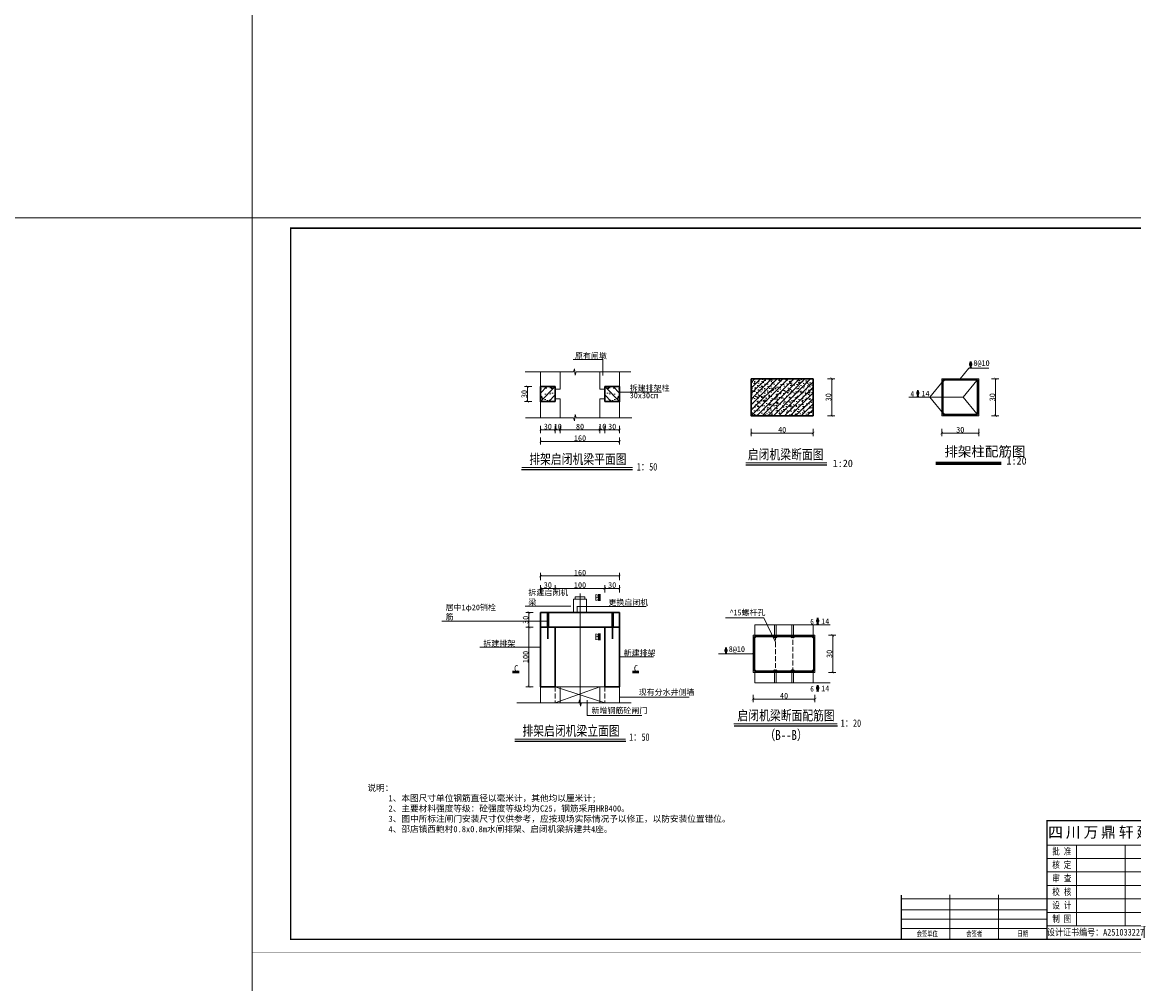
# Model space of a CAD drawing. Extents: x 36231 to 595326, y 3059 to 3871788.
# Tile 37 of 143: x 584070 to 584519, y 3864861 to 3865249. Entities that reach past the tile are written whole.
import ezdxf
from ezdxf.enums import TextEntityAlignment as Align
from ezdxf.lldxf.tags import DXFTag

# ---------------------------------------------------------------- set-up
doc = ezdxf.new("R2010")
doc.units = 0
doc.header["$PDMODE"] = 32
doc.header["$PDSIZE"] = 0.2
doc.linetypes.add('DASH', pattern=[0.35, 0.25, -0.1])
doc.layers.get('0').update_dxf_attribs({"linetype": 'CONTINUOUS'})
doc.layers.get('Defpoints').update_dxf_attribs({"linetype": 'CONTINUOUS'})
for name, color, linetype, lineweight in [('0.09标注线', 3, 'CONTINUOUS', 9), ('0.13填充', 8, 'CONTINUOUS', 9), ('0.13文字', 3, 'CONTINUOUS', 13), ('0.13轮廓', 4, 'CONTINUOUS', 13), ('0.30粗线', 7, 'CONTINUOUS', 30), ('0.30粗蓝', 4, 'CONTINUOUS', 30), ('图框１', 5, 'CONTINUOUS', 60), ('地涵轮廓线', 130, 'CONTINUOUS', 35), ('文字', 7, 'CONTINUOUS', 15), ('文字层', 7, 'CONTINUOUS', 15), ('粗实线', 1, 'CONTINUOUS', 40), ('细实线', 3, 'CONTINUOUS', 20), ('细线', 7, 'CONTINUOUS', 15), ('轮廓西线', 1, 'CONTINUOUS', 15)]:
    doc.layers.add(name, color=color, linetype=linetype, lineweight=lineweight)
doc.styles.add('-仿宋_GB2312', font='仿宋_GB2312_0.ttf')
doc.styles.add('CHX-1', font='tssdeng.shx', dxfattribs={"width": 0.7, "height": 300, "bigfont": 'atssdchn.shx'})
doc.styles.get("Standard").update_dxf_attribs({"font": 'rs.shx', "bigfont": 'hztxt.shx'})
tags = doc.linetypes.add('DASHDOT2', pattern=[0.5, 0.25, -0.125, 0, -0.125]).pattern_tags.tags
tags[10:11] = [DXFTag(74, 4), DXFTag(75, 0), DXFTag(340, '0'), DXFTag(46, 1.0), DXFTag(50, 0.0), DXFTag(44, 0.0), DXFTag(45, 0.0)]
tags[8:9] = [DXFTag(74, 4), DXFTag(75, 0), DXFTag(340, '0'), DXFTag(46, 1.0), DXFTag(50, 0.0), DXFTag(44, 0.0), DXFTag(45, 0.0)]
tags[6:7] = [DXFTag(74, 4), DXFTag(75, 0), DXFTag(340, '0'), DXFTag(46, 1.0), DXFTag(50, 0.0), DXFTag(44, 0.0), DXFTag(45, 0.0)]
tags[4:5] = [DXFTag(74, 4), DXFTag(75, 0), DXFTag(340, '0'), DXFTag(46, 1.0), DXFTag(50, 0.0), DXFTag(44, 0.0), DXFTag(45, 0.0)]
doc.dimstyles.get("Standard").update_dxf_attribs({"dimtxt": 0.18, "dimasz": 0.18, "dimexe": 0.18, "dimexo": 0.0625, "dimgap": 0.09, "dimtad": 0, "dimtih": 1, "dimtoh": 1, "dimdec": 0, "dimlfac": 2, "dimzin": 0, "dimdsep": 46, "dimtxsty": 'Standard', "dimcen": 0.09, "dimadec": 0, "dimazin": 0, "dimtfac": 1, "dimtdec": 0, "dimtofl": 0, "dimtmove": 0, "dimatfit": 3, "dimfxl": 1, "dimtolj": 1, "dimtzin": 0, "dimarcsym": 0})

# ---------------------------------------------------------------- blocks, each defined once
blk = doc.blocks.new('_ARCHTICK')
at = {"color": 0, "linetype": 'ByBlock', "const_width": 0.15}
blk.add_lwpolyline([(-0.5, -0.5), (0.5, 0.5)], dxfattribs=at)
blk = doc.blocks.new('*D957')
at = {"layer": '0.13文字', "color": 0, "lineweight": 9}
for p, q in [((584275.61, 3865102.16), (584272.66, 3865102.16)), ((584273.91, 3865102.16), (584273.91, 3865096.16)), ((584275.61, 3865096.16), (584272.66, 3865096.16))]:
    blk.add_line(p, q, dxfattribs=at)
at = {"layer": 'Defpoints', "color": 0, "lineweight": 13}
for p in [(584279.11, 3865102.16), (584273.91, 3865096.16), (584279.11, 3865096.16)]:
    blk.add_point(p, dxfattribs=at)
at = {"layer": '0.13文字', "color": 0, "lineweight": 9}
for p, rotation in [((584273.91, 3865102.16), 90), ((584273.91, 3865096.16), 270)]:
    blk.add_blockref('_ARCHTICK', p, dxfattribs=dict(at, rotation=rotation))
at = {"layer": '0.13文字', "color": 0, "lineweight": 13, "insert": (584272.56, 3865099.16), "char_height": 2.3, "attachment_point": 5, "rotation": 90, "style": '-仿宋_GB2312'}
blk.add_mtext('\\A1;30', dxfattribs=at)
blk = doc.blocks.new('*D961')
at = {"layer": '0.13文字', "color": 0, "lineweight": 9}
for p, q in [((584279.11, 3865023.96), (584279.11, 3865026.91)), ((584311.11, 3865025.66), (584279.11, 3865025.66)), ((584311.11, 3865023.96), (584311.11, 3865026.91))]:
    blk.add_line(p, q, dxfattribs=at)
at = {"layer": 'Defpoints', "color": 0, "lineweight": 13}
for p in [(584279.11, 3865025.66), (584279.11, 3865010.94), (584311.11, 3865010.94)]:
    blk.add_point(p, dxfattribs=at)
at = {"layer": '0.13文字', "color": 0, "lineweight": 9, "rotation": 180}
blk.add_blockref('_ARCHTICK', (584279.11, 3865025.66), dxfattribs=at)
at = {"layer": '0.13文字', "color": 0, "lineweight": 9}
blk.add_blockref('_ARCHTICK', (584311.11, 3865025.66), dxfattribs=at)
at = {"layer": '0.13文字', "color": 0, "lineweight": 13, "insert": (584295.11, 3865027.01), "char_height": 2.3, "attachment_point": 5, "style": '-仿宋_GB2312'}
blk.add_mtext('\\A1;160', dxfattribs=at)
blk = doc.blocks.new('*D964')
at = {"layer": '0.13文字', "color": 0, "lineweight": 9}
for p, q in [((584285.11, 3865084.66), (584284.11, 3865084.66)), ((584285.11, 3865086.36), (584285.11, 3865083.41)), ((584285.11, 3865084.66), (584287.11, 3865084.66)), ((584287.11, 3865086.36), (584287.11, 3865083.41)), ((584287.11, 3865084.66), (584288.11, 3865084.66))]:
    blk.add_line(p, q, dxfattribs=at)
at = {"layer": 'Defpoints', "color": 0, "lineweight": 13}
for p in [(584287.11, 3865097.16), (584285.11, 3865096.16), (584287.11, 3865084.66)]:
    blk.add_point(p, dxfattribs=at)
at = {"layer": '0.13文字', "color": 0, "lineweight": 9}
blk.add_blockref('_ARCHTICK', (584285.11, 3865084.66), dxfattribs=at)
at = {"layer": '0.13文字', "color": 0, "lineweight": 9, "rotation": 180}
blk.add_blockref('_ARCHTICK', (584287.11, 3865084.66), dxfattribs=at)
at = {"layer": '0.13文字', "color": 0, "lineweight": 13, "insert": (584286.11, 3865086.01), "char_height": 2.3, "attachment_point": 5, "style": '-仿宋_GB2312'}
blk.add_mtext('\\A1;10', dxfattribs=at)
blk = doc.blocks.new('*D966')
at = {"layer": '0.13文字', "color": 0, "lineweight": 9}
for p, q in [((584303.11, 3865084.66), (584302.11, 3865084.66)), ((584303.11, 3865086.36), (584303.11, 3865083.41)), ((584303.11, 3865084.66), (584305.11, 3865084.66)), ((584305.11, 3865086.36), (584305.11, 3865083.41)), ((584305.11, 3865084.66), (584306.11, 3865084.66))]:
    blk.add_line(p, q, dxfattribs=at)
at = {"layer": 'Defpoints', "color": 0, "lineweight": 13}
for p in [(584303.11, 3865097.16), (584305.11, 3865096.16), (584305.11, 3865084.66)]:
    blk.add_point(p, dxfattribs=at)
at = {"layer": '0.13文字', "color": 0, "lineweight": 9}
blk.add_blockref('_ARCHTICK', (584303.11, 3865084.66), dxfattribs=at)
at = {"layer": '0.13文字', "color": 0, "lineweight": 9, "rotation": 180}
blk.add_blockref('_ARCHTICK', (584305.11, 3865084.66), dxfattribs=at)
at = {"layer": '0.13文字', "color": 0, "lineweight": 13, "insert": (584304.11, 3865086.01), "char_height": 2.3, "attachment_point": 5, "style": '-仿宋_GB2312'}
blk.add_mtext('\\A1;10', dxfattribs=at)
blk = doc.blocks.new('eesz')
at = {"layer": '图框１', "color": 7, "const_width": 0.467}
blk.add_lwpolyline([(25244.5, -497.6), (25244.5, -1980.6), (27344.5, -1980.6), (27344.5, -497.6)], close=True, dxfattribs=at)
blk.add_lwpolyline([(25244.5, -497.6), (25244.5, -1980.6), (27344.5, -1980.6), (27344.5, -497.6)], close=True, dxfattribs=at)
at = {"layer": '图框１', "color": 5, "const_width": 0.467}
blk.add_lwpolyline([(25244.5, -497.6), (25244.5, -1980.6), (27344.5, -1980.6), (27344.5, -497.6)], close=True, dxfattribs=at)
at = {"layer": '图框１', "color": 7}
blk.add_lwpolyline([(25322.3, -518.3, 3.11, 3.11, 0), (27318.5, -518.3, 2.59, 2.59, 0), (27318.5, -1954.6, 2.59, 2.59, 0), (25322.3, -1954.6, 2.59, 2.59, 0)], format="xyseb", close=True, dxfattribs=at)
blk.add_lwpolyline([(25322.3, -518.3, 3.11, 3.11, 0), (27318.5, -518.3, 2.59, 2.59, 0), (27318.5, -1954.6, 2.59, 2.59, 0), (25322.3, -1954.6, 2.59, 2.59, 0)], format="xyseb", close=True, dxfattribs=at)
at = {"layer": '图框１', "color": 5}
blk.add_lwpolyline([(25322.3, -518.3, 3.11, 3.11, 0), (27318.5, -518.3, 2.59, 2.59, 0), (27318.5, -1954.6, 2.59, 2.59, 0), (25322.3, -1954.6, 2.59, 2.59, 0)], format="xyseb", close=True, dxfattribs=at)
at = {"layer": '细线', "color": 7}
for p, q in [((26850.3, -1715.1), (27318.5, -1715.1)), ((26850.3, -1764.1), (27318.5, -1764.1)), ((26910.2, -1764.1), (26910.2, -1927.4)), ((27008.2, -1764.1), (27008.2, -1927.4)), ((27046.3, -1764.1), (27046.3, -1954.6)), ((27204.2, -1764.1), (27204.2, -1818.5)), ((26850.3, -1791.3), (27046.3, -1791.3)), ((27204.2, -1791.3), (27318.5, -1791.3)), ((26850.3, -1818.5), (27318.5, -1818.5)), ((26850.3, -1845.7), (27046.3, -1845.7)), ((26556.3, -1873), (26850.3, -1873)), ((26654.3, -1864.8), (26654.3, -1954.6)), ((26752.3, -1864.8), (26752.3, -1954.6)), ((26850.3, -1873), (27046.3, -1873)), ((26556.3, -1894.7), (26850.3, -1894.7)), ((26850.3, -1900.2), (27318.5, -1900.2)), ((27106.2, -1900.2), (27106.2, -1954.6)), ((27182.4, -1900.2), (27182.4, -1927.4)), ((27242.3, -1900.2), (27242.3, -1927.4)), ((26556.3, -1913.8), (26850.3, -1913.8)), ((26850.3, -1927.4), (27318.5, -1927.4)), ((26556.3, -1932.9), (26850.3, -1932.9))]:
    blk.add_line(p, q, dxfattribs=at)
at = {"layer": '细线', "color": 7, "const_width": 2.72}
for points in [[(27318.5, -1715.1), (26850.3, -1715.1), (26850.3, -1954.6)], [(26556.3, -1864.8), (26556.3, -1954.6)]]:
    blk.add_lwpolyline(points, dxfattribs=at)
at = {"layer": '文字', "color": 7, "line_spacing_factor": 0.5, "style": '-仿宋_GB2312'}
for s, insert, char_height, width, attachment_point in [('{\\fSimSun|b0|i0|c134|p2;\\T1.2;\\C256;四川万鼎轩建筑设计有限公司}', (27084.4, -1739.6), 21.778, 468.222, 5), ('{\\W0.8;批 准}', (26880.3, -1777.7), 13.611, 59.889, 5), ('{\\W0.8;招 标  设 计}', (27261.3, -1777.7), 13.611, 114.153, 5), ('{\\W0.8;核 定}', (26880.3, -1804.9), 13.611, 59.889, 5), ('{\\W0.8;土 建  部 分}', (27261.7, -1804.9), 13.611, 114.902, 5), ('{\\W0.8;审 查}', (26880.3, -1832.1), 13.611, 59.889, 5), ('{\\W0.8;校 核}', (26880.3, -1859.4), 13.611, 59.889, 5), ('{\\W0.8;设 计}', (26880.3, -1886.6), 13.611, 59.889, 5), ('{\\W0.8;制 图}', (26880.3, -1913.8), 13.611, 59.889, 5), ('{\\W0.8;比 例}', (27076.3, -1913.8), 13.611, 59.889, 5), ('见图', (27144.3, -1913.8), 13.61, 76.222, 5), ('{\\W0.8;日 期}', (27196.2, -1904.4), 13.611, 54.508, 1), ('2019.12', (27280.4, -1913.8), 13.61, 76.222, 5), ('{\\W0.8;图 号}', (27060.1, -1931.7), 13.611, 54.508, 1), ('{\\W0.7; 会签单位}', (26605.3, -1943.7), 10.889, 98, 5), ('{\\W0.7;会签者}', (26703.3, -1943.7), 10.889, 98, 5), ('{\\W0.7;日期}', (26801.3, -1943.7), 10.89, 98, 5), ('{\\W0.85;设计证书编号：A251033227}', (26948.3, -1941), 13.611, 196, 5)]:
    blk.add_mtext(s, dxfattribs=dict(at, insert=insert, char_height=char_height, width=width, attachment_point=attachment_point))
at = {"layer": '文字', "color": 7, "insert": (27125.3, -1791.3), "char_height": 5, "width": 157.889, "attachment_point": 5, "style": '-仿宋_GB2312'}
blk.add_mtext('新沂市2019年度农业水价综合改革计量设施配套\\P和农田水利工程维修养护项目\\P（2019年第二批省级以上水利发展资金和2018年\\P第二批省级以上水利发展资金剩余资金）', dxfattribs=at)
blk = doc.blocks.new('*D1561')
at = {"layer": '0.09标注线', "color": 0, "lineweight": 9, "ltscale": 8}
for p, q in [((584461.33, 3865105.37), (584464.28, 3865105.37)), ((584463.03, 3865105.37), (584463.03, 3865090.37)), ((584461.33, 3865090.37), (584464.28, 3865090.37))]:
    blk.add_line(p, q, dxfattribs=at)
at = {"layer": 'Defpoints', "color": 0, "lineweight": 13, "ltscale": 8}
for p in [(584456.23, 3865105.37), (584456.23, 3865090.37), (584463.03, 3865090.37)]:
    blk.add_point(p, dxfattribs=at)
at = {"layer": '0.09标注线', "color": 0, "lineweight": 9, "ltscale": 8}
for p, rotation in [((584463.03, 3865105.37), 90), ((584463.03, 3865090.37), 270)]:
    blk.add_blockref('_ARCHTICK', p, dxfattribs=dict(at, rotation=rotation))
at = {"layer": '0.09标注线', "color": 0, "lineweight": 9, "ltscale": 8, "insert": (584461.68, 3865097.87), "char_height": 2.3, "attachment_point": 5, "rotation": 90, "style": '-仿宋_GB2312'}
blk.add_mtext('\\A1;30', dxfattribs=at)
blk = doc.blocks.new('*D1564')
at = {"layer": '0.09标注线', "color": 0, "lineweight": 9, "ltscale": 8}
for p, q in [((584395.11, 3865105.37), (584398.06, 3865105.37)), ((584396.81, 3865105.37), (584396.81, 3865090.37)), ((584395.11, 3865090.37), (584398.06, 3865090.37))]:
    blk.add_line(p, q, dxfattribs=at)
at = {"layer": 'Defpoints', "color": 0, "lineweight": 13, "ltscale": 8}
for p in [(584389.27, 3865105.37), (584389.27, 3865090.37), (584396.81, 3865090.37)]:
    blk.add_point(p, dxfattribs=at)
at = {"layer": '0.09标注线', "color": 0, "lineweight": 9, "ltscale": 8}
for p, rotation in [((584396.81, 3865105.37), 90), ((584396.81, 3865090.37), 270)]:
    blk.add_blockref('_ARCHTICK', p, dxfattribs=dict(at, rotation=rotation))
at = {"layer": '0.09标注线', "color": 0, "lineweight": 9, "ltscale": 8, "insert": (584395.46, 3865097.87), "char_height": 2.3, "attachment_point": 5, "rotation": 90, "style": '-仿宋_GB2312'}
blk.add_mtext('\\A1;30', dxfattribs=at)

msp = doc.modelspace()

# ---------------------------------------------------------------- hatches: boundary and pattern name
at = {"layer": '0.09标注线', "lineweight": 9}
h = msp.add_hatch(dxfattribs=at)
h.set_pattern_fill('ANSI31', color=256, scale=0.5, style=0)
h.set_pattern_definition([(45, (584364.2691, 3865090.3734), (-1.12253, 1.12253), [])])
h.paths.add_polyline_path([(584389.27, 3865090.37), (584389.27, 3865105.37), (584364.27, 3865105.37), (584364.27, 3865090.37)])
h = msp.add_hatch(dxfattribs=at)
h.set_pattern_fill('AR-CONC', color=256, scale=0.02, style=0)
h.set_pattern_definition([(50, (584364.269, 3865090.3734), (3.6437, -0.31878), [0.381, -4.191]), (355, (584364.269, 3865090.3734), (-0.70486, 3.82113), [0.3048, -3.3528]), (100.451, (584364.5728, 3865090.3468), (2.93885, 3.50233), [0.3238, -3.5618]), (46.184, (584364.269, 3865091.3894), (5.4216, -0.84085), [0.5715, -6.2865]), (96.636, (584364.721, 3865091.3193), (4.7481, 4.9485), [0.4857, -5.3427]), (351.184, (584364.269, 3865091.3894), (4.7481, 4.9485), [0.4572, -5.0292]), (21, (584364.777, 3865091.1354), (3.0323, -2.0453), [0.381, -4.191]), (326, (584364.777, 3865091.1354), (1.23604, 3.68376), [0.3048, -3.3528]), (71.451, (584365.03, 3865090.965), (4.26833, 1.63846), [0.3238, -3.5618]), (37.5, (584364.2691, 3865090.3734), (0.06177, 1.6911), [0, -3.31216, 0, -3.4036, 0, -3.3655]), (7.5, (584364.2691, 3865090.3734), (1.33639, 2.00361), [0, -1.94056, 0, -3.23596, 0, -1.2827]), (327.5, (584363.1363, 3865090.3734), (2.71181, -0.114575), [0, -1.27, 0, -3.9624, 0, -5.2578]), (317.5, (584362.6283, 3865090.3734), (2.96258, 0.50853), [0, -1.651, 0, -2.63144, 0, -3.7338])])
h.paths.add_polyline_path([(584389.27, 3865090.37), (584389.27, 3865105.37), (584364.27, 3865105.37), (584364.27, 3865090.37)])
at = {"layer": '0.13文字', "lineweight": 9}
h = msp.add_hatch(dxfattribs=at)
h.set_pattern_fill('AR-CONC', color=256, scale=0.03, style=0)
h.set_pattern_definition([(50, (584279.106, 3865096.163), (5.4655, -0.4782), [0.5715, -6.2865]), (355, (584279.106, 3865096.163), (-1.0573, 5.7317), [0.4572, -5.0292]), (100.45, (584279.5616, 3865096.123), (4.4083, 5.2535), [0.4857, -5.3427]), (46.18, (584279.106, 3865097.687), (8.1324, -1.261), [0.8572, -9.4297]), (96.64, (584279.784, 3865097.582), (7.122, 7.423), [0.7286, -8.014]), (351.18, (584279.106, 3865097.687), (7.122, 7.423), [0.686, -7.544]), (21, (584279.868, 3865097.306), (4.5484, -3.068), [0.5715, -6.2865]), (326, (584279.868, 3865097.306), (1.854, 5.5256), [0.4572, -5.0292]), (71.45, (584280.247, 3865097.0503), (6.4025, 2.4577), [0.4857, -5.3427]), (37.5, (584279.1061, 3865096.163), (0.09266, 2.53665), [0, -4.96824, 0, -5.1054, 0, -5.04825]), (7.5, (584279.1061, 3865096.163), (2.0046, 3.0054), [0, -2.91084, 0, -4.85394, 0, -1.92405]), (327.5, (584277.4069, 3865096.163), (4.0677, -0.17186), [0, -1.905, 0, -5.9436, 0, -7.8867]), (317.5, (584276.645, 3865096.163), (4.4439, 0.7628), [0, -2.4765, 0, -3.94716, 0, -5.6007])])
h.paths.add_polyline_path([(584279.11, 3865102.16), (584279.11, 3865096.16), (584285.11, 3865096.16), (584285.11, 3865102.16)])
h = msp.add_hatch(dxfattribs=at)
h.set_pattern_fill('ANSI31', color=256, scale=0.75, style=0)
h.set_pattern_definition([(45, (584279.1061, 3865096.163), (-1.6838, 1.6838), [])])
h.paths.add_polyline_path([(584285.11, 3865102.16), (584279.11, 3865102.16), (584279.11, 3865096.16), (584285.11, 3865096.16)])
h = msp.add_hatch(dxfattribs=at)
h.set_pattern_fill('AR-CONC', color=256, scale=0.03, style=0)
h.set_pattern_definition([(130, (584311.106, 3865096.163), (-5.4655, -0.4782), [0.5715, -6.2865]), (185, (584311.106, 3865096.163), (1.0573, 5.7317), [0.4572, -5.0292]), (79.55, (584310.6507, 3865096.123), (-4.4083, 5.2535), [0.4857, -5.3427]), (133.82, (584311.106, 3865097.687), (-8.1324, -1.261), [0.8573, -9.4298]), (83.36, (584310.4284, 3865097.582), (-7.122, 7.423), [0.7286, -8.014]), (188.82, (584311.106, 3865097.687), (-7.122, 7.423), [0.686, -7.544]), (159, (584310.344, 3865097.306), (-4.5484, -3.068), [0.5715, -6.2865]), (214, (584310.344, 3865097.306), (-1.854, 5.5256), [0.4572, -5.0292]), (108.55, (584309.965, 3865097.0503), (-6.4025, 2.4577), [0.4857, -5.3427]), (142.5, (584311.1061, 3865096.163), (-0.09266, 2.53665), [0, -4.96824, 0, -5.1054, 0, -5.04825]), (172.5, (584311.1061, 3865096.163), (-2.0046, 3.0054), [0, -2.91084, 0, -4.85394, 0, -1.92405]), (212.5, (584312.8054, 3865096.163), (-4.0677, -0.17186), [0, -1.905, 0, -5.9436, 0, -7.8867]), (222.5, (584313.5674, 3865096.163), (-4.4439, 0.7628), [0, -2.4765, 0, -3.94716, 0, -5.6007])])
h.paths.add_polyline_path([(584305.11, 3865102.16), (584305.11, 3865096.16), (584311.11, 3865096.16), (584311.11, 3865102.16)])
h = msp.add_hatch(dxfattribs=at)
h.set_pattern_fill('ANSI31', color=256, scale=0.75, style=0)
h.set_pattern_definition([(135, (584311.1061, 3865096.163), (1.6838, 1.6838), [])])
h.paths.add_polyline_path([(584305.11, 3865096.16), (584311.11, 3865096.16), (584311.11, 3865102.16), (584305.11, 3865102.16)])
at = {"layer": '0.30粗线'}
for points in [[(584441.73, 3865104.62, 1), (584442.23, 3865104.62, 1)], [(584455.73, 3865104.62, -1), (584455.23, 3865104.62, -1)], [(584441.73, 3865091.13, -1), (584442.23, 3865091.13, -1)], [(584455.73, 3865091.13, 1), (584455.23, 3865091.13, 1)], [(584365.54, 3865000.94, 1), (584366.04, 3865000.94, 1)], [(584373.49, 3865000.94, 1), (584373.99, 3865000.94, 1)], [(584374.15, 3865000.94, 1), (584374.65, 3865000.94, 1)], [(584380.95, 3865000.94, -1), (584380.45, 3865000.94, -1)], [(584381.61, 3865000.94, -1), (584381.11, 3865000.94, -1)], [(584389.54, 3865000.94, -1), (584389.04, 3865000.94, -1)], [(584365.54, 3864987.45, -1), (584366.04, 3864987.45, -1)], [(584373.41, 3864987.45, -1), (584373.91, 3864987.45, -1)], [(584374.15, 3864987.45, -1), (584374.65, 3864987.45, -1)], [(584380.95, 3864987.45, 1), (584380.45, 3864987.45, 1)], [(584381.62, 3864987.45, 1), (584381.12, 3864987.45, 1)], [(584389.54, 3864987.45, 1), (584389.04, 3864987.45, 1)]]:
    msp.add_hatch(color=256, dxfattribs=at).paths.add_polyline_path(points)

# ---------------------------------------------------------------- linework, layer by layer
for p, q in [((584362.05, 3865070.53), (584394.84, 3865070.55)), ((584271.51, 3865068.66), (584316.37, 3865068.68)), ((584357.42, 3864965.12), (584399.15, 3864965.14)), ((584268.74, 3864958.92), (584313.6, 3864958.94))]:
    msp.add_line(p, q)
at = {"const_width": 0.461}
for points in [[(584362.05, 3865071.36), (584394.84, 3865071.36)], [(584271.51, 3865069.48), (584316.37, 3865069.48)], [(584357.21, 3864965.94), (584399.1, 3864965.94)], [(584268.74, 3864959.75), (584313.6, 3864959.75)]]:
    msp.add_lwpolyline(points, dxfattribs=at)
at = {"layer": '0.09标注线', "lineweight": 9, "ltscale": 8}
for p, q in [((584292.36, 3865113.08), (584304.27, 3865113.08)), ((584279.11, 3865089.55), (584279.11, 3865108.1)), ((584287.11, 3865101.16), (584287.11, 3865108.1)), ((584303.11, 3865101.16), (584303.11, 3865108.1)), ((584311.11, 3865089.55), (584311.11, 3865108.1)), ((584287.11, 3865105.16), (584287.11, 3865101.16)), ((584303.11, 3865105.16), (584303.11, 3865101.16)), ((584287.11, 3865101.16), (584285.11, 3865101.16)), ((584285.11, 3865097.16), (584287.11, 3865097.16)), ((584287.11, 3865097.16), (584287.11, 3865093.16)), ((584287.11, 3865097.16), (584287.11, 3865089.55)), ((584303.11, 3865101.16), (584305.11, 3865101.16)), ((584303.11, 3865097.16), (584303.11, 3865093.16)), ((584305.11, 3865097.16), (584303.11, 3865097.16)), ((584303.11, 3865097.16), (584303.11, 3865089.55)), ((584311.11, 3865099.98), (584327.99, 3865099.98)), ((584288.11, 3864980.94), (584279.11, 3864980.94)), ((584279.11, 3864980.94), (584279.11, 3864974.4)), ((584287.11, 3864980.94), (584287.11, 3864974.4)), ((584302.11, 3864980.94), (584311.11, 3864980.94)), ((584303.11, 3864980.94), (584303.11, 3864974.4)), ((584311.11, 3864980.94), (584311.11, 3864974.4))]:
    msp.add_line(p, q, dxfattribs=at)
at = {"layer": '0.09标注线', "lineweight": -3, "ltscale": 8}
for p, q in [((584285.11, 3865100.66), (584285.11, 3865097.66)), ((584305.11, 3865100.66), (584305.11, 3865097.66)), ((584305.11, 3865100.66), (584305.11, 3865097.66)), ((584288.11, 3865004.94), (584279.11, 3865004.94)), ((584309.45, 3865004.94), (584310.38, 3865004.94))]:
    msp.add_line(p, q, dxfattribs=at)
at = {"layer": '0.09标注线', "lineweight": 50, "ltscale": 8}
for p, q in [((584302.91, 3865018.28), (584302.91, 3865015.65)), ((584302.91, 3865002.42), (584302.91, 3864999.8)), ((584270.51, 3864986.79), (584267.88, 3864986.79)), ((584318.92, 3864986.79), (584316.29, 3864986.79))]:
    msp.add_line(p, q, dxfattribs=at)
at = {"layer": '0.09标注线'}
for p, q in [((584369.39, 3865008.69), (584353.93, 3865008.69)), ((584374.04, 3864998.88), (584369.39, 3865008.69))]:
    msp.add_line(p, q, dxfattribs=at)
at = {"layer": '0.09标注线', "color": 8, "linetype": 'DASH', "lineweight": 9, "ltscale": 8}
for p, q in [((584374.04, 3865001.7), (584374.04, 3864986.7)), ((584381.04, 3864986.7), (584381.04, 3865001.7)), ((584285.11, 3864980.94), (584285.11, 3864974.4)), ((584305.11, 3864980.94), (584305.11, 3864974.4))]:
    msp.add_line(p, q, dxfattribs=at)
at = {"layer": '0.13填充', "color": 7, "lineweight": 40, "ltscale": 0.005}
msp.add_line((584438.89, 3865071.33), (584465.32, 3865071.33), dxfattribs=at)
at = {"layer": '0.13填充', "color": 7, "ltscale": 0.005}
msp.add_line((584438.89, 3865070.65), (584465.32, 3865070.65), dxfattribs=at)
at = {"layer": '0.13文字', "lineweight": 13}
for p, q in [((584162.6, 3862228.91), (584162.6, 3867306.78)), ((590756.67, 3865170.28), (583664.28, 3865170.28)), ((584272.95, 3865013.45), (584291.4, 3865013.45)), ((584293.9, 3865013.45), (584293.9, 3865010.94)), ((584294.25, 3865013.37), (584321.77, 3865013.37)), ((584239.34, 3865007.43), (584282.16, 3865007.43)), ((584254.62, 3864996.86), (584279.11, 3864996.86)), ((584311.11, 3864992.94), (584324.74, 3864992.94)), ((584282.11, 3864980.94), (584303.11, 3864980.94)), ((584285.11, 3864980.94), (584305.11, 3864974.4)), ((584303.11, 3864980.94), (584285.11, 3864974.4)), ((584311.11, 3864976.68), (584339.19, 3864976.68)), ((584297.94, 3864969.24), (584297.94, 3864975.45)), ((584297.94, 3864969.24), (584320.13, 3864969.24))]:
    msp.add_line(p, q, dxfattribs=at)
at = {"layer": '0.13文字', "linetype": 'Continuous', "lineweight": 13}
for p, q in [((584297.75, 3865016.32), (584292.49, 3865016.32)), ((584292.49, 3865016.32), (584292.49, 3865010.94)), ((584297.75, 3865010.94), (584297.75, 3865016.32))]:
    msp.add_line(p, q, dxfattribs=at)
msp.add_lwpolyline([(584297.01, 3865017.25), (584293.11, 3865017.25), (584293.11, 3865016.32), (584297.01, 3865016.32)], close=True, dxfattribs=at)
at = {"layer": '0.13轮廓'}
for centre in [(584441.98, 3865104.62, 24.8), (584455.48, 3865104.62, 24.8), (584441.98, 3865091.13, 24.8), (584455.48, 3865091.13, 24.8), (584365.79, 3865000.94, 24.8), (584373.74, 3865000.94, 24.8), (584374.4, 3865000.94, 24.8), (584380.7, 3865000.94, 24.8), (584381.36, 3865000.94, 24.8), (584389.29, 3865000.94, 24.8), (584365.79, 3864987.45, 24.8), (584373.66, 3864987.45, 24.8), (584374.4, 3864987.45, 24.8), (584380.7, 3864987.45, 24.8), (584381.37, 3864987.45, 24.8), (584389.29, 3864987.45, 24.8)]:
    msp.add_circle(centre, 0.25, dxfattribs=at)
at = {"layer": '0.30粗线'}
for p, q in [((584441.73, 3865104.87), (584455.73, 3865104.87)), ((584441.73, 3865090.87), (584441.73, 3865104.87)), ((584455.73, 3865090.87), (584455.73, 3865104.87)), ((584441.73, 3865090.87), (584455.73, 3865090.87)), ((584365.54, 3865001.2), (584389.54, 3865001.2)), ((584365.54, 3864987.2), (584365.54, 3865001.2)), ((584389.54, 3864987.2), (584389.54, 3865001.2)), ((584365.54, 3864987.2), (584389.54, 3864987.2))]:
    msp.add_line(p, q, dxfattribs=at)
at = {"layer": '0.30粗蓝', "ltscale": 80}
for p, q in [((584279.11, 3865102.16), (584285.11, 3865102.16)), ((584279.11, 3865096.16), (584279.11, 3865102.16)), ((584285.11, 3865096.16), (584285.11, 3865102.16)), ((584311.11, 3865102.16), (584305.11, 3865102.16)), ((584305.11, 3865096.16), (584305.11, 3865102.16)), ((584311.11, 3865096.16), (584311.11, 3865102.16)), ((584389.27, 3865105.37), (584364.27, 3865105.37)), ((584364.27, 3865090.37), (584364.27, 3865105.37)), ((584389.27, 3865105.37), (584389.27, 3865090.37)), ((584285.11, 3865096.16), (584279.11, 3865096.16)), ((584305.11, 3865096.16), (584311.11, 3865096.16)), ((584389.27, 3865090.37), (584364.27, 3865090.37)), ((584279.11, 3865010.94), (584311.11, 3865010.94)), ((584279.11, 3865010.94), (584279.11, 3864980.94)), ((584282.16, 3865000.29), (584282.16, 3865010.94)), ((584308.29, 3865000.29), (584308.29, 3865010.94)), ((584311.11, 3865010.94), (584311.11, 3864980.94)), ((584279.11, 3865004.94), (584311.11, 3865004.94)), ((584285.11, 3865004.94), (584285.11, 3864980.94)), ((584305.11, 3865004.94), (584305.11, 3864980.94)), ((584279.11, 3864980.94), (584285.11, 3864980.94)), ((584311.11, 3864980.94), (584305.11, 3864980.94))]:
    msp.add_line(p, q, dxfattribs=at)
at = {"layer": '0.30粗蓝', "lineweight": 15, "ltscale": 80}
for p, q in [((584456.23, 3865105.37), (584441.23, 3865105.37)), ((584441.23, 3865090.37), (584441.23, 3865105.37)), ((584456.23, 3865105.37), (584456.23, 3865090.37)), ((584456.23, 3865090.37), (584441.23, 3865090.37)), ((584390.04, 3865001.7), (584365.04, 3865001.7)), ((584365.04, 3864986.7), (584365.04, 3865001.7)), ((584390.04, 3865001.7), (584390.04, 3864986.7)), ((584390.04, 3864986.7), (584365.04, 3864986.7))]:
    msp.add_line(p, q, dxfattribs=at)
at = {"layer": '地涵轮廓线', "lineweight": 9}
for p, q in [((584452.19, 3865109.6, 24.8), (584448.73, 3865105.37)), ((584452.19, 3865109.6, 24.8), (584460.24, 3865109.61, 24.8)), ((584441.98, 3865104.62, 24.8), (584436.38, 3865097.87)), ((584455.48, 3865104.62, 24.8), (584449.87, 3865097.87)), ((584449.87, 3865097.87), (584427.96, 3865097.87)), ((584441.98, 3865091.13, 24.8), (584436.38, 3865097.87)), ((584455.48, 3865091.13, 24.8), (584449.87, 3865097.87)), ((584365.8, 3865005.93), (584396.21, 3865005.93)), ((584365.8, 3865000.97), (584365.8, 3865005.93)), ((584373.71, 3865000.94), (584373.71, 3865005.91)), ((584374.4, 3865000.94), (584374.4, 3865005.91)), ((584380.7, 3865000.94), (584380.7, 3865005.91)), ((584381.39, 3865000.94), (584381.39, 3865005.91)), ((584389.29, 3865000.94), (584389.29, 3865005.91)), ((584365.54, 3864994.2), (584351.08, 3864994.2)), ((584365.54, 3864994.2), (584364.91, 3864994.56)), ((584365.8, 3864987.43), (584365.8, 3864982.46)), ((584373.62, 3864987.45), (584373.62, 3864982.48)), ((584374.4, 3864987.45), (584374.4, 3864982.48)), ((584380.7, 3864987.45), (584380.7, 3864982.48)), ((584381.34, 3864987.45), (584381.34, 3864982.48)), ((584389.29, 3864987.45), (584389.29, 3864982.48)), ((584365.8, 3864982.46), (584396.21, 3864982.46))]:
    msp.add_line(p, q, dxfattribs=at)
at = {"layer": '细实线', "color": 0, "lineweight": 9}
msp.add_line((584304.27, 3865113.08), (584304.27, 3865106.65), dxfattribs=at)
at = {"layer": '细实线', "color": 1, "linetype": 'DASHDOT2', "ltscale": 9}
for p, q in [((584295.11, 3865018.53), (584295.11, 3864974.4)), ((584281.84, 3865004.94), (584281.84, 3865010.94)), ((584282.48, 3865004.94), (584282.48, 3865010.94)), ((584307.97, 3865004.94), (584307.97, 3865010.94)), ((584308.61, 3865004.94), (584308.61, 3865010.94))]:
    msp.add_line(p, q, dxfattribs=at)
at = {"layer": '轮廓西线', "color": 4, "lineweight": 9}
for p, q in [((584272.99, 3865108.1), (584292.54, 3865108.1)), ((584292.54, 3865108.1), (584292.87, 3865109.35)), ((584292.87, 3865109.35), (584293.2, 3865106.79)), ((584293.2, 3865106.79), (584293.59, 3865108.1)), ((584293.59, 3865108.1), (584315.62, 3865108.1)), ((584273.06, 3865089.55), (584292.54, 3865089.55)), ((584292.54, 3865089.55), (584292.87, 3865088.3)), ((584292.87, 3865088.3), (584293.2, 3865090.86)), ((584293.2, 3865090.86), (584293.59, 3865089.55)), ((584293.59, 3865089.55), (584316.09, 3865089.55)), ((584269.52, 3864974.4), (584290.86, 3864974.4)), ((584290.92, 3864974.4), (584315.75, 3864974.4)), ((584294.59, 3864974.4), (584294.93, 3864975.65)), ((584294.93, 3864975.65), (584295.26, 3864973.1)), ((584295.26, 3864973.1), (584295.65, 3864974.4))]:
    msp.add_line(p, q, dxfattribs=at)

# ---------------------------------------------------------------- block references
at = {"layer": '文字层', "xscale": 0.1999999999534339, "yscale": 0.2000000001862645, "zscale": 0.2}
msp.add_blockref('eesz', (579113.71, 3865269.8), dxfattribs=at)

# ---------------------------------------------------------------- texts
at = {"style": '-仿宋_GB2312', "width": 0.8}
for s, height, p in [('排架启闭机梁平面图', 4, (584294.26, 3865072.94)), ('     启闭机梁断面图', 4, (584372.74, 3865074.82)), ('1：50', 3, (584322.19, 3865069.75)), ('启闭机梁断面配筋图', 4, (584378.37, 3864969.4)), ('1：20', 3, (584404.54, 3864966.21)), ('排架启闭机梁立面图', 4, (584291.5, 3864963.21)), ('1：50', 3, (584319.07, 3864960.55)), ('（B--B）', 4, (584378.37, 3864961.5))]:
    msp.add_text(s, height=height, dxfattribs=at).set_placement(p, align=Align.MIDDLE)
at = {"layer": '0.09标注线', "lineweight": 9, "ltscale": 8, "char_height": 2.3, "attachment_point": 7, "style": '-仿宋_GB2312'}
for s, insert, width in [('原有闸墩', (584293.07, 3865113.2), 16.1033), ('拆建排架柱', (584315.19, 3865100.17), 16.1033), ('30x30cm', (584315.19, 3865097.42), 16.1033), ('拆建启闭机梁', (584274.24, 3865013.69), 16.1033), ('更换启闭机', (584306.58, 3865013.62), 16.1033), ('{\\Fhztxt_e|c134;^ }15螺杆孔', (584355.63, 3865009.5, 24.8), 16.1033), ('居中1φ20销栓筋', (584240.82, 3865007.73), 20.6435), ('拆建排架', (584256.05, 3864996.98), 16.1033), ('新建排架', (584312.76, 3864993.19), 16.1033)]:
    msp.add_mtext(s, dxfattribs=dict(at, insert=insert, width=width))
at = {"layer": '0.09标注线', "lineweight": -3, "ltscale": 8, "char_height": 2.5, "width": 5.4658, "attachment_point": 1, "style": '-仿宋_GB2312'}
for s, insert in [('B', (584301.1, 3865018.22)), ('B', (584301.1, 3865002.36)), ('C', (584268.47, 3864989.61)), ('C', (584316.88, 3864989.61))]:
    msp.add_mtext(s, dxfattribs=dict(at, insert=insert))
at = {"layer": '0.09标注线', "char_height": 2.3, "attachment_point": 1, "style": '-仿宋_GB2312'}
for s, insert in [('现有分水井侧墙', (584318.81, 3864979.87)), ('新增钢筋砼闸门', (584299.75, 3864972.44))]:
    msp.add_mtext(s, dxfattribs=dict(at, insert=insert))
at = {"layer": '地涵轮廓线', "lineweight": 9, "style": '-仿宋_GB2312', "width": 0.75}
for s, p in [('4', (584428.64, 3865098.08)), ('6', (584388.16, 3865006.07, 24.8)), ('6', (584388.16, 3864978.92, 24.8))]:
    msp.add_text(s, height=2.3, dxfattribs=at).set_placement(p)
at = {"layer": '地涵轮廓线', "lineweight": 9, "char_height": 2.3, "width": 17.074, "attachment_point": 7, "style": '-仿宋_GB2312'}
for s, insert in [('8@10', (584454.04, 3865110.03, 24.8)), ('14', (584433.04, 3865098.21, -1.4)), ('14', (584392.55, 3865006.21, 23.4)), ('8@10', (584355.19, 3864994.46, 24.8)), ('14', (584392.55, 3864979.06, 23.4))]:
    msp.add_mtext(s, dxfattribs=dict(at, insert=insert))
at = {"layer": '文字', "style": 'CHX-1', "width": 0.62}
for p in [(584452.28, 3865109.81, 24.8), (584430.93, 3865098.25), (584390.44, 3865006.24, 24.8), (584353.43, 3864994.25, 24.8), (584390.44, 3864979.09, 24.8)]:
    msp.add_text('\x84', height=2.5, dxfattribs=at).set_placement(p)
at = {"layer": '文字', "color": 7, "attachment_point": 1, "style": '-仿宋_GB2312'}
for s, insert, char_height, width in [('{\\C256;       排架柱配筋图}', (584423.28, 3865077.95, -24.8), 4, 107.3332), ('1:20', (584397.18, 3865072.66, -24.8), 3, 10.2895), ('1:20', (584467.39, 3865073.67, -24.8), 3, 10.2895)]:
    msp.add_mtext(s, dxfattribs=dict(at, insert=insert, char_height=char_height, width=width))
at = {"layer": '粗实线', "insert": (584209.23, 3864941.33), "char_height": 2.5, "width": 181.8934, "attachment_point": 1, "style": '-仿宋_GB2312'}
msp.add_mtext('{\\C0;说明：\\P \\C7;    1、本图尺寸单位钢筋直径以毫米计，其他均以厘米计;\\P     2、主要材料强度等级：砼强度等级均为C25，钢筋采用HRB400。 \\P     3、图中所标注闸门安装尺寸仅供参考，应按现场实际情况予以修正，以防安装位置错位。\\P     4、\\A1;邵店镇西鲍村\\A0;0.8x0.8m水闸排架、启闭机梁拆建共4座。}', dxfattribs=at)

# ---------------------------------------------------------------- dimensions: what is measured, and where the dimension line sits
at = {"layer": '0.09标注线', "lineweight": 9, "ltscale": 8}
for base, p1, p2, picture, middle in [((584396.81, 3865090.37), (584389.27, 3865105.37), (584389.27, 3865090.37), '*D1564', (584395.46, 3865097.87)), ((584463.03, 3865090.37), (584456.23, 3865105.37), (584456.23, 3865090.37), '*D1561', (584461.68, 3865097.87))]:
    dim = msp.add_linear_dim(base=base, p1=p1, p2=p2, angle=90, dimstyle='Standard', override={"dimtxt": 2.3, "dimasz": 1, "dimexe": 1.25, "dimexo": 1.5, "dimgap": 0.2, "dimtad": 1, "dimtih": 0, "dimtoh": 0, "dimtxsty": '-仿宋_GB2312', "dimblk": 'ARCHTICK', "dimtix": 1, "dimtofl": 1, "dimtmove": 2, "dimfxl": 1.7, "dimfxlon": 1, "dimlwd": 9, "dimlwe": 9}, dxfattribs=at)
    dim.commit()
    dim.dimension.update_dxf_attribs({"geometry": picture, "text_midpoint": middle})
for base, p1, p2 in [((584389.27, 3865083.37), (584364.27, 3865090.37), (584389.27, 3865090.37)), ((584390.04, 3864975.93), (584365.04, 3864986.7), (584390.04, 3864986.7))]:
    msp.add_linear_dim(base=base, p1=p1, p2=p2, text='40', dimstyle='Standard', override={"dimtxt": 2.3, "dimasz": 1, "dimexe": 1.25, "dimexo": 1.5, "dimgap": 0.2, "dimtad": 1, "dimtih": 0, "dimtoh": 0, "dimdec": 0, "dimlfac": 2, "dimtxsty": '-仿宋_GB2312', "dimblk": 'ARCHTICK', "dimtdec": 0, "dimtix": 1, "dimtofl": 1, "dimtmove": 2, "dimfxl": 1.7, "dimfxlon": 1, "dimlwd": 9, "dimlwe": 9}, dxfattribs=at).render()
msp.add_linear_dim(base=(584456.23, 3865083.37), p1=(584441.23, 3865090.37), p2=(584456.23, 3865090.37), dimstyle='Standard', override={"dimtxt": 2.3, "dimasz": 1, "dimexe": 1.25, "dimexo": 1.5, "dimgap": 0.2, "dimtad": 1, "dimtih": 0, "dimtoh": 0, "dimdec": 0, "dimlfac": 2, "dimtxsty": '-仿宋_GB2312', "dimblk": 'ARCHTICK', "dimtdec": 0, "dimtix": 1, "dimtofl": 1, "dimtmove": 2, "dimfxl": 1.7, "dimfxlon": 1, "dimlwd": 9, "dimlwe": 9}, dxfattribs=at).render()
msp.add_linear_dim(base=(584397.21, 3865001.7), p1=(584390.04, 3864986.7), p2=(584390.04, 3865001.7), angle=90, dimstyle='Standard', override={"dimtxt": 2.3, "dimasz": 1, "dimexe": 1.25, "dimexo": 1.5, "dimgap": 0.2, "dimtad": 1, "dimtih": 0, "dimtoh": 0, "dimdec": 0, "dimlfac": 2, "dimtxsty": '-仿宋_GB2312', "dimblk": 'ARCHTICK', "dimtdec": 0, "dimtix": 1, "dimtofl": 1, "dimtmove": 2, "dimfxl": 1.7, "dimfxlon": 1, "dimlwd": 9, "dimlwe": 9}, dxfattribs=at).render()
at = {"layer": '0.13文字', "lineweight": 13}
dim = msp.add_linear_dim(base=(584273.91, 3865096.16), p1=(584279.11, 3865102.16), p2=(584279.11, 3865096.16), angle=90, dimstyle='Standard', override={"dimtxt": 2.3, "dimasz": 1, "dimexe": 1.25, "dimexo": 1.5, "dimgap": 0.2, "dimtad": 1, "dimtih": 0, "dimtoh": 0, "dimdec": 0, "dimlfac": 5, "dimtxsty": '-仿宋_GB2312', "dimblk": 'ARCHTICK', "dimtdec": 0, "dimtix": 1, "dimtofl": 1, "dimtmove": 2, "dimfxl": 1.7, "dimfxlon": 1, "dimlwd": 9, "dimlwe": 9}, dxfattribs=at)
dim.commit()
dim.dimension.update_dxf_attribs({"geometry": '*D957', "text_midpoint": (584272.56, 3865099.16)})
for base, p1, p2, picture, middle in [((584287.11, 3865084.66), (584285.11, 3865096.16), (584287.11, 3865097.16), '*D964', (584286.11, 3865086.01)), ((584305.11, 3865084.66), (584303.11, 3865097.16), (584305.11, 3865096.16), '*D966', (584304.11, 3865086.01)), ((584279.11, 3865025.66), (584311.11, 3865010.94), (584279.11, 3865010.94), '*D961', (584295.11, 3865027.01))]:
    dim = msp.add_linear_dim(base=base, p1=p1, p2=p2, dimstyle='Standard', override={"dimtxt": 2.3, "dimasz": 1, "dimexe": 1.25, "dimexo": 1.5, "dimgap": 0.2, "dimtad": 1, "dimtih": 0, "dimtoh": 0, "dimdec": 0, "dimlfac": 5, "dimtxsty": '-仿宋_GB2312', "dimblk": 'ARCHTICK', "dimtdec": 0, "dimtix": 1, "dimtofl": 1, "dimtmove": 2, "dimfxl": 1.7, "dimfxlon": 1, "dimlwd": 9, "dimlwe": 9}, dxfattribs=at)
    dim.commit()
    dim.dimension.update_dxf_attribs({"geometry": picture, "text_midpoint": middle})
for base, p1, p2 in [((584303.11, 3865084.66), (584287.11, 3865097.16), (584303.11, 3865097.16)), ((584285.11, 3865084.66), (584279.11, 3865096.16), (584285.11, 3865096.16)), ((584311.11, 3865079.97), (584279.11, 3865089.55), (584311.11, 3865096.16)), ((584311.11, 3865084.66), (584305.11, 3865096.16), (584311.11, 3865096.16)), ((584285.11, 3865020.64), (584279.11, 3865004.94), (584285.11, 3865004.94)), ((584305.11, 3865020.64), (584285.11, 3865004.94), (584305.11, 3865004.94)), ((584311.11, 3865020.64), (584305.11, 3865004.94), (584311.11, 3865010.94))]:
    msp.add_linear_dim(base=base, p1=p1, p2=p2, dimstyle='Standard', override={"dimtxt": 2.3, "dimasz": 1, "dimexe": 1.25, "dimexo": 1.5, "dimgap": 0.2, "dimtad": 1, "dimtih": 0, "dimtoh": 0, "dimdec": 0, "dimlfac": 5, "dimtxsty": '-仿宋_GB2312', "dimblk": 'ARCHTICK', "dimtdec": 0, "dimtix": 1, "dimtofl": 1, "dimtmove": 2, "dimfxl": 1.7, "dimfxlon": 1, "dimlwd": 9, "dimlwe": 9}, dxfattribs=at).render()
msp.add_linear_dim(base=(584274.48, 3865010.94), p1=(584279.11, 3865004.94), p2=(584279.11, 3865010.94), angle=90, dimstyle='Standard', override={"dimtxt": 2.3, "dimasz": 1, "dimexe": 1.25, "dimexo": 1.5, "dimgap": 0.2, "dimtad": 1, "dimtih": 0, "dimtoh": 0, "dimdec": 0, "dimlfac": 5, "dimtxsty": '-仿宋_GB2312', "dimblk": 'ARCHTICK', "dimtdec": 0, "dimtix": 1, "dimtofl": 1, "dimtmove": 2, "dimfxl": 1.7, "dimfxlon": 1, "dimlwd": 9, "dimlwe": 9}, dxfattribs=at).render()
msp.add_linear_dim(base=(584274.48, 3865004.94), p1=(584279.11, 3864980.94), p2=(584279.11, 3865004.94), angle=90, text='100', dimstyle='Standard', override={"dimtxt": 2.3, "dimasz": 1, "dimexe": 1.25, "dimexo": 1.5, "dimgap": 0.2, "dimtad": 1, "dimtih": 0, "dimtoh": 0, "dimdec": 0, "dimlfac": 5, "dimtxsty": '-仿宋_GB2312', "dimblk": 'ARCHTICK', "dimtdec": 0, "dimtix": 1, "dimtofl": 1, "dimtmove": 2, "dimfxl": 1.7, "dimfxlon": 1, "dimlwd": 9, "dimlwe": 9}, dxfattribs=at).render()

doc.saveas('drawing.dxf')
